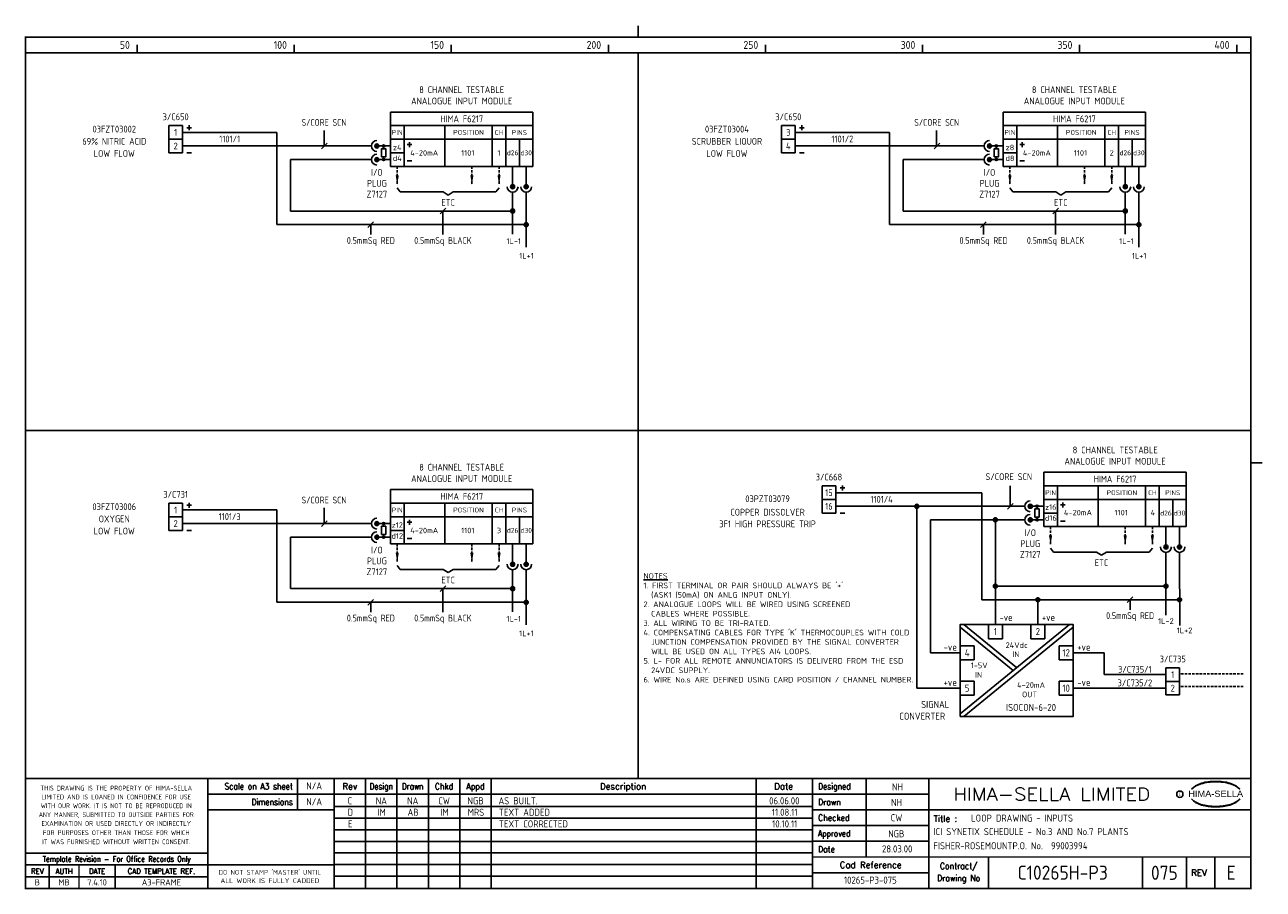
# Model space of a CAD drawing. Extents: x 14 to 408, y 0 to 275.
import ezdxf
from ezdxf.enums import TextEntityAlignment as Align

# ---------------------------------------------------------------- set-up
doc = ezdxf.new("R2010")
doc.units = 0
doc.header["$LTSCALE"] = 0.25
doc.header["$MEASUREMENT"] = 0
doc.linetypes.add('HIDDEN2', pattern=[4.7625, 3.175, -1.5875])
doc.layers.get('0').update_dxf_attribs({"color": 41, "linetype": 'CONTINUOUS'})
for name, color, linetype in [('00-DRG_FRAME', 12, 'CONTINUOUS'), ('01-DRAW', 7, 'CONTINUOUS'), ('051-TEXT', 2, 'CONTINUOUS'), ('DIM', 3, 'CONTINUOUS')]:
    doc.layers.add(name, color=color, linetype=linetype)
doc.styles.add('ARIAL', font='arial.ttf', dxfattribs={"height": 2.5})
doc.styles.add('ISO', font='iso.shx')
doc.styles.add('ROMAND', font='ROMAND')

# ---------------------------------------------------------------- blocks, each defined once
blk = doc.blocks.new('A3-REVA')
at = {"layer": '051-TEXT', "style": 'ISO'}
for tag, p in [('DESIGNED', (292.01, 31.7)), ('A', (117.73, 27.28)), ('DES', (127.73, 27.28)), ('DRN', (137.73, 27.28)), ('CHKD', (147.73, 27.28)), ('APPD', (157.73, 27.28)), ('DATE', (256, 27.28)), ('DRAWN', (291.72, 26.77)), ('CHECKED', (291.72, 21.89)), ('APPD', (291.65, 16.79)), ('DATE', (291.92, 11.96))]:
    blk.add_attdef(tag, text='', height=2.25, dxfattribs=at).set_placement(p, align=Align.CENTER)
blk.add_attdef('DESCRIPTION', (165.03, 27.28), '', height=2.25, dxfattribs=at)
blk = doc.blocks.new('A3-REVB')
at = {"layer": '051-TEXT', "style": 'ISO'}
for tag, p in [('A', (124.85, -20.36)), ('DES', (134.85, -20.36)), ('DRN', (144.85, -20.36)), ('CHKD', (154.85, -20.36)), ('APPD', (164.85, -20.36)), ('DATE', (263.12, -20.36))]:
    blk.add_attdef(tag, text='', height=2.25, dxfattribs=at).set_placement(p, align=Align.CENTER)
blk.add_attdef('DESCRIPTION', (172.15, -20.36), '', height=2.25, dxfattribs=at)
blk = doc.blocks.new('A3-TITLE')
at = {"layer": '051-TEXT', "style": 'ISO'}
blk.add_attdef('TITLE_1', (315.46, 21.78), '', height=2.25, dxfattribs=at)
for tag, p in [('DRGNO', (376.96, 3.24)), ('REV.', (398.2, 3.24))]:
    blk.add_attdef(tag, text='', height=4.5, dxfattribs=at).set_placement(p, align=Align.CENTER)
blk = doc.blocks.new('DOT')
for radius in [0.75, 0.65, 0.55, 0.45, 0.35, 0.25, 0.15, 0.05]:
    blk.add_circle((0, 0), radius)
blk = doc.blocks.new('A3-CONTRACT')
at = {"layer": '051-TEXT', "color": 41, "style": 'ISO'}
for tag, height, p in [('SCALE', 2.25, (106.71, 31.82)), ('DIMS', 2.25, (106.71, 26.8)), ('CAD-REF', 2.25, (283.73, 1.84)), ('CONTRACT', 4.5, (344.94, 3.1))]:
    blk.add_attdef(tag, text='', height=height, dxfattribs=at).set_placement(p, align=Align.CENTER)
for tag, p in [('TITLE_2', (303.86, 17.28)), ('TITLE_3', (303.79, 12.78))]:
    blk.add_attdef(tag, p, '', height=2.25, dxfattribs=at)

msp = doc.modelspace()

# ---------------------------------------------------------------- linework, layer by layer
at = {"layer": '00-DRG_FRAME'}
for p, q in [((50, 266.5), (50, 269)), ((100, 266.5), (100, 269)), ((150, 266.5), (150, 269)), ((200, 266.5), (200, 269)), ((250, 266.5), (250, 269)), ((300, 266.5), (300, 269)), ((350, 266.5), (350, 269)), ((400, 266.5), (400, 269)), ((101.01, 35.5), (101.01, 25.5)), ((122.7, 35.5), (122.7, 0.5)), ((132.7, 0.5), (132.7, 35.5)), ((142.7, 0.5), (142.7, 35.5)), ((152.7, 35.5), (152.7, 0.5)), ((162.7, 35.5), (162.7, 0.5)), ((247, 35.5), (247, 0.5)), ((282, 35.5), (282, 10.5)), ((265, 30.5), (302, 30.5)), ((265, 26.59), (112.7, 26.59)), ((302, 25.5), (265, 25.5)), ((265, 22.89), (112.7, 22.89)), ((265, 20.5), (302, 20.5)), ((265, 19.19), (112.7, 19.19)), ((265, 15.49), (112.7, 15.49)), ((302, 15.5), (265, 15.5)), ((265, 11.79), (112.7, 11.79)), ((265, 8.09), (112.7, 8.09)), ((321, 10.5), (321, 0.5)), ((370, 10.5), (370, 0.5)), ((384, 0.5), (384, 10.5)), ((393, 10.5), (393, 0.5)), ((72.5, 4.25), (14.5, 4.25)), ((265, 4.39), (112.7, 4.39)), ((302, 5.5), (265, 5.5))]:
    msp.add_line(p, q, dxfattribs=at)
at = {"layer": '00-DRG_FRAME', "const_width": 0.5}
for points in [[(209.5, 271.5), (209.5, 275.18)], [(209.5, 271.5), (209.5, 275.18)], [(14.5, 266.5), (404.5, 266.5)], [(209.5, 35.5), (209.5, 266.5)], [(14.5, 146.31), (404.5, 146.31)], [(404.5, 136), (408.18, 136)], [(404.5, 35.5), (14.5, 35.5)], [(72.5, 0.5), (72.5, 35.5)], [(112.7, 0.5), (112.7, 35.5)], [(265, 35.5), (265, 0.5)], [(302, 0.5), (302, 35.5)], [(265, 30.5), (72.5, 30.5)], [(112.7, 25.5), (72.5, 25.5)], [(404.5, 25.5), (302, 25.5)], [(14.5, 11.75), (72.5, 11.75)], [(14.5, 8), (72.5, 8)], [(22, 0.5), (22, 8)], [(31.5, 0.5), (31.5, 8)], [(43, 0.5), (43, 8)], [(112.7, 8), (72.5, 8)], [(265, 10.5), (404.5, 10.5)]]:
    msp.add_lwpolyline(points, dxfattribs=at)
msp.add_lwpolyline([(14.5, 0.5), (404.5, 0.5), (404.5, 271.5), (14.5, 271.5)], close=True, dxfattribs=at)
at = {"layer": '00-DRG_FRAME', "color": 3}
msp.add_circle((381.88, 30.5), 1, dxfattribs=at)
for centre, radius, start, end in [((390.6, 26.83), 7.24, 106.0532, 133.5024), ((390.88, 27.01), 7.3, 130.419, 136.057), ((390.11, 28.1), 5.98, 122.244, 131.6154), ((389.75, 28.78), 5.21, 111.8206, 122.8668), ((391.78, 24.7), 9.76, 107.5931, 113.9452), ((393.1, 18.5), 15.94, 89.2698, 106.3911), ((392.1, 23.52), 10.99, 96.0146, 107.3203), ((393.29, 16.31), 18.28, 92.8917, 97.3734), ((393.24, 18.86), 15.73, 89.7805, 93.1738), ((393.36, 18.86), 15.73, 86.8262, 90.2195), ((393.51, 18.5), 15.94, 73.6089, 90.7302), ((393.31, 16.31), 18.28, 82.6266, 87.1083), ((394.51, 23.52), 10.99, 72.6797, 83.9854), ((394.83, 24.7), 9.76, 66.0548, 72.4069), ((396, 26.83), 7.24, 46.4976, 73.9468), ((396.85, 28.78), 5.21, 57.1332, 68.1794), ((396.49, 28.1), 5.98, 48.3846, 57.756), ((395.73, 27.01), 7.3, 43.943, 49.581), ((390.88, 34.04), 7.3, 223.943, 229.581), ((390.6, 34.23), 7.24, 226.4976, 253.9468), ((390.11, 32.96), 5.98, 228.3846, 237.756), ((389.75, 32.28), 5.21, 237.1332, 248.1794), ((396, 34.23), 7.24, 286.0532, 313.5024), ((396.85, 32.28), 5.21, 291.8206, 302.8668), ((396.49, 32.96), 5.98, 302.244, 311.6154), ((395.73, 34.04), 7.3, 310.419, 316.057), ((391.78, 36.36), 9.76, 246.0548, 252.4069), ((393.1, 42.56), 15.94, 253.6089, 270.7302), ((392.1, 37.54), 10.99, 252.6797, 263.9854), ((393.29, 44.75), 18.28, 262.6266, 267.1083), ((393.24, 42.19), 15.73, 266.8262, 270.2195), ((393.51, 42.56), 15.94, 269.2698, 286.3911), ((393.36, 42.19), 15.73, 269.7805, 273.1738), ((393.31, 44.75), 18.28, 272.8917, 277.3734), ((394.51, 37.54), 10.99, 276.0146, 287.3203), ((394.83, 36.36), 9.76, 287.5931, 293.9452)]:
    msp.add_arc(centre, radius, start, end, dxfattribs=at)
at = {"layer": '01-DRAW'}
for p, q in [((176, 247.64), (130.64, 247.64)), ((130.64, 247.64), (130.64, 230.36)), ((176, 247.64), (176, 230.36)), ((371, 247.64), (325.64, 247.64)), ((325.64, 247.64), (325.64, 230.36)), ((371, 247.64), (371, 230.36)), ((60.11, 243.32), (60.11, 234.68)), ((64.43, 243.32), (60.11, 243.32)), ((64.43, 243.32), (64.43, 234.68)), ((64.43, 241.16), (94.51, 241.16)), ((67.37, 242.67), (65.81, 242.67)), ((66.59, 243.45), (66.59, 241.89)), ((94.51, 241.16), (94.51, 211.81)), ((130.64, 243.32), (176, 243.32)), ((134.96, 243.32), (134.96, 230.36)), ((147.92, 243.32), (147.92, 230.36)), ((163.04, 230.36), (163.04, 243.32)), ((167.36, 230.36), (167.36, 243.32)), ((255.11, 243.32), (255.11, 234.68)), ((259.43, 243.32), (255.11, 243.32)), ((259.43, 243.32), (259.43, 234.68)), ((259.43, 241.16), (289.51, 241.16)), ((262.37, 242.67), (260.81, 242.67)), ((261.59, 243.45), (261.59, 241.89)), ((289.51, 241.16), (289.51, 211.81)), ((325.64, 243.32), (371, 243.32)), ((329.96, 243.32), (329.96, 230.36)), ((342.92, 243.32), (342.92, 230.36)), ((358.04, 230.36), (358.04, 243.32)), ((362.36, 230.36), (362.36, 243.32)), ((64.43, 239), (60.11, 239)), ((64.43, 236.84), (124.59, 236.84)), ((126.32, 236.84), (130.64, 236.84)), ((128.48, 236.84), (128.48, 235.98)), ((130.64, 239), (176, 239)), ((135.91, 237.27), (137.47, 237.27)), ((136.69, 238.05), (136.69, 236.49)), ((171.68, 230.36), (171.68, 239)), ((259.43, 239), (255.11, 239)), ((259.43, 236.84), (319.59, 236.84)), ((321.32, 236.84), (325.64, 236.84)), ((323.48, 236.84), (323.48, 235.98)), ((325.64, 239), (371, 239)), ((330.91, 237.27), (332.47, 237.27)), ((331.69, 238.05), (331.69, 236.49)), ((366.68, 230.36), (366.68, 239)), ((64.43, 234.68), (60.11, 234.68)), ((67.37, 234.68), (65.81, 234.68)), ((128.48, 233.38), (128.48, 232.52)), ((130.64, 234.68), (134.96, 234.68)), ((259.43, 234.68), (255.11, 234.68)), ((262.37, 234.68), (260.81, 234.68)), ((323.48, 233.38), (323.48, 232.52)), ((325.64, 234.68), (329.96, 234.68)), ((98.83, 232.52), (124.59, 232.52)), ((98.83, 232.52), (98.83, 216.13)), ((126.32, 232.52), (130.64, 232.52)), ((130.64, 230.36), (176, 230.36)), ((135.91, 232.09), (137.47, 232.09)), ((169.52, 230.36), (169.52, 223.88)), ((173.84, 230.36), (173.84, 223.88)), ((293.83, 232.52), (319.59, 232.52)), ((293.83, 232.52), (293.83, 216.13)), ((321.32, 232.52), (325.64, 232.52)), ((325.64, 230.36), (371, 230.36)), ((330.91, 232.09), (332.47, 232.09)), ((364.52, 230.36), (364.52, 223.88)), ((368.84, 230.36), (368.84, 223.88)), ((132.8, 223.5), (133.77, 222.21)), ((133.77, 222.21), (147.38, 222.21)), ((147.38, 222.21), (149, 221.23)), ((150.62, 222.21), (149, 221.23)), ((164.23, 222.21), (150.62, 222.21)), ((165.2, 223.5), (164.23, 222.21)), ((169.52, 222.15), (169.52, 208.75)), ((173.84, 222.15), (173.84, 204.59)), ((327.8, 223.5), (328.77, 222.21)), ((328.77, 222.21), (342.38, 222.21)), ((342.38, 222.21), (344, 221.23)), ((345.62, 222.21), (344, 221.23)), ((359.23, 222.21), (345.62, 222.21)), ((360.2, 223.5), (359.23, 222.21)), ((364.52, 222.15), (364.52, 208.75)), ((368.84, 222.15), (368.84, 204.59)), ((169.52, 216.13), (98.83, 216.13)), ((364.52, 216.13), (293.83, 216.13)), ((173.84, 211.81), (94.51, 211.81)), ((368.84, 211.81), (289.51, 211.81)), ((383.95, 132.96), (338.59, 132.96)), ((338.59, 132.96), (338.59, 115.68)), ((383.95, 132.96), (383.95, 115.68)), ((176, 127.45), (130.64, 127.45)), ((130.64, 127.45), (130.64, 110.17)), ((176, 127.45), (176, 110.17)), ((268.05, 128.64), (268.05, 120)), ((272.37, 128.64), (268.05, 128.64)), ((272.37, 128.64), (272.37, 120)), ((272.37, 126.48), (318.87, 126.48)), ((275.31, 127.99), (273.76, 127.99)), ((274.53, 128.77), (274.53, 127.21)), ((318.87, 126.48), (318.87, 92.39)), ((338.59, 128.64), (383.95, 128.64)), ((342.91, 128.64), (342.91, 115.68)), ((355.87, 128.64), (355.87, 115.68)), ((370.99, 115.68), (370.99, 128.64)), ((375.31, 115.68), (375.31, 128.64)), ((64.43, 123.13), (60.11, 123.13)), ((60.11, 123.13), (60.11, 114.49)), ((64.43, 123.13), (64.43, 114.49)), ((67.37, 122.48), (65.81, 122.48)), ((66.59, 123.26), (66.59, 121.7)), ((130.64, 123.13), (176, 123.13)), ((134.96, 123.13), (134.96, 110.17)), ((147.92, 123.13), (147.92, 110.17)), ((163.04, 110.17), (163.04, 123.13)), ((167.36, 110.17), (167.36, 123.13)), ((272.37, 124.32), (268.05, 124.32)), ((338.59, 124.32), (383.95, 124.32)), ((343.86, 122.59), (345.41, 122.59)), ((344.63, 123.37), (344.63, 121.81)), ((379.63, 115.68), (379.63, 124.32)), ((64.43, 118.81), (60.11, 118.81)), ((64.43, 120.97), (94.51, 120.97)), ((94.51, 120.97), (94.51, 91.61)), ((130.64, 118.81), (176, 118.81)), ((171.68, 110.17), (171.68, 118.81)), ((272.37, 120), (268.05, 120)), ((272.37, 122.16), (332.54, 122.16)), ((275.31, 120), (273.76, 120)), ((298.17, 64.26), (298.17, 122.16)), ((334.27, 122.16), (338.59, 122.16)), ((336.43, 122.16), (336.43, 121.29)), ((336.43, 118.7), (336.43, 117.84)), ((338.59, 120), (342.91, 120)), ((64.43, 114.49), (60.11, 114.49)), ((64.43, 116.65), (124.59, 116.65)), ((67.37, 114.49), (65.81, 114.49)), ((126.32, 116.65), (130.64, 116.65)), ((128.48, 116.65), (128.48, 115.78)), ((130.64, 114.49), (134.96, 114.49)), ((135.91, 117.08), (137.47, 117.08)), ((136.69, 117.86), (136.69, 116.3)), ((302.49, 117.84), (332.54, 117.84)), ((302.49, 75.51), (302.49, 117.84)), ((323.19, 117.84), (323.19, 84.51)), ((334.27, 117.84), (338.59, 117.84)), ((338.59, 115.68), (383.95, 115.68)), ((343.86, 117.41), (345.41, 117.41)), ((377.47, 115.68), (377.47, 109.2)), ((381.79, 115.68), (381.79, 109.2)), ((98.83, 112.33), (98.83, 95.93)), ((98.83, 112.33), (124.59, 112.33)), ((126.32, 112.33), (130.64, 112.33)), ((128.48, 113.19), (128.48, 112.33)), ((135.91, 111.9), (137.47, 111.9)), ((130.64, 110.17), (176, 110.17)), ((169.52, 110.17), (169.52, 103.69)), ((173.84, 110.17), (173.84, 103.69)), ((340.75, 108.82), (341.72, 107.52)), ((341.72, 107.52), (355.33, 107.52)), ((355.33, 107.52), (356.95, 106.55)), ((358.57, 107.52), (356.95, 106.55)), ((372.17, 107.52), (358.57, 107.52)), ((373.15, 108.82), (372.17, 107.52)), ((377.47, 107.47), (377.47, 87.54)), ((381.79, 107.47), (381.91, 84.15)), ((132.8, 103.31), (133.77, 102.01)), ((165.2, 103.31), (164.23, 102.01)), ((133.77, 102.01), (147.38, 102.01)), ((147.38, 102.01), (149, 101.04)), ((150.62, 102.01), (149, 101.04)), ((164.23, 102.01), (150.62, 102.01)), ((169.52, 101.96), (169.52, 88.56)), ((173.84, 101.96), (173.84, 84.4)), ((169.52, 95.93), (98.83, 95.93)), ((377.47, 96.71), (323.15, 96.71)), ((173.84, 91.61), (94.51, 91.61)), ((318.87, 92.39), (381.79, 92.39)), ((336.69, 92.39), (336.69, 84.51)), ((311.94, 56.07), (346.72, 84.51)), ((328.83, 69.89), (311.94, 83.7)), ((329.94, 70.79), (313.15, 84.51)), ((313.15, 55.26), (347.94, 83.7)), ((320.94, 84.51), (320.94, 80.01)), ((325.44, 84.51), (325.44, 80.01)), ((334.44, 84.51), (334.44, 80.01)), ((338.94, 84.51), (338.94, 80.01)), ((302.49, 75.51), (311.94, 75.51)), ((311.94, 77.76), (316.44, 77.76)), ((347.94, 77.76), (343.44, 77.76)), ((357.75, 75.51), (347.94, 75.51)), ((357.75, 75.51), (357.75, 68.58)), ((311.94, 73.26), (316.44, 73.26)), ((347.94, 73.26), (343.44, 73.26)), ((377.47, 68.58), (357.75, 68.58)), ((377.47, 70.74), (381.79, 70.74)), ((377.47, 70.74), (381.79, 70.74)), ((377.47, 70.74), (377.47, 62.1)), ((381.79, 70.74), (381.79, 62.1)), ((298.17, 64.26), (311.94, 64.26)), ((311.94, 66.51), (316.44, 66.51)), ((347.94, 66.51), (343.44, 66.51)), ((357.75, 64.26), (347.94, 64.26)), ((357.75, 64.26), (377.47, 64.26)), ((377.47, 66.42), (381.79, 66.42)), ((311.94, 62.01), (316.44, 62.01)), ((347.94, 62.01), (343.44, 62.01)), ((377.47, 62.1), (381.79, 62.1))]:
    msp.add_line(p, q, dxfattribs=at)
at = {"layer": '01-DRAW', "linetype": 'HIDDEN2'}
for p, q in [((132.8, 230.36), (132.8, 224.53)), ((156.56, 230.36), (156.56, 224.53)), ((165.2, 230.36), (165.2, 224.53)), ((327.8, 230.36), (327.8, 224.53)), ((351.56, 230.36), (351.56, 224.53)), ((360.2, 230.36), (360.2, 224.53)), ((340.75, 115.68), (340.75, 109.85)), ((364.51, 115.68), (364.51, 109.85)), ((373.15, 115.68), (373.15, 109.85)), ((132.8, 110.17), (132.8, 104.34)), ((156.56, 110.17), (156.56, 104.34)), ((165.2, 110.17), (165.2, 104.34)), ((382.24, 68.85), (402.16, 68.85)), ((382.24, 64.8), (402.16, 64.8))]:
    msp.add_line(p, q, dxfattribs=at)
at = {"layer": '01-DRAW'}
for points in [[(127.83, 233.38), (129.13, 233.38), (129.13, 235.98), (127.83, 235.98)], [(322.83, 233.38), (324.13, 233.38), (324.13, 235.98), (322.83, 235.98)], [(335.78, 118.7), (337.07, 118.7), (337.07, 121.29), (335.78, 121.29)], [(127.83, 113.19), (129.13, 113.19), (129.13, 115.78), (127.83, 115.78)], [(311.94, 55.26), (347.94, 55.26), (347.94, 84.51), (311.94, 84.51)]]:
    msp.add_lwpolyline(points, close=True, dxfattribs=at)
for points in [[(325.44, 80.01), (320.94, 80.01)], [(338.94, 80.01), (334.44, 80.01)], [(316.44, 77.76), (316.44, 73.26)], [(343.44, 77.76), (343.44, 73.26)], [(316.44, 66.51), (316.44, 62.01)], [(343.44, 66.51), (343.44, 62.01)]]:
    msp.add_lwpolyline(points, dxfattribs=at)
for centre, radius in [((126.32, 236.84), 0.648), ((126.32, 236.84), 0.562), ((126.32, 236.84), 0.475), ((126.32, 236.84), 0.389), ((126.32, 236.84), 0.302), ((126.32, 236.84), 0.216), ((126.32, 236.84), 0.13), ((126.32, 236.84), 0.0432), ((321.32, 236.84), 0.648), ((321.32, 236.84), 0.562), ((321.32, 236.84), 0.475), ((321.32, 236.84), 0.389), ((321.32, 236.84), 0.302), ((321.32, 236.84), 0.216), ((321.32, 236.84), 0.13), ((321.32, 236.84), 0.0432), ((126.32, 232.52), 0.648), ((126.32, 232.52), 0.562), ((126.32, 232.52), 0.475), ((126.32, 232.52), 0.389), ((126.32, 232.52), 0.302), ((126.32, 232.52), 0.216), ((126.32, 232.52), 0.13), ((321.32, 232.52), 0.648), ((321.32, 232.52), 0.562), ((321.32, 232.52), 0.475), ((321.32, 232.52), 0.389), ((321.32, 232.52), 0.302), ((321.32, 232.52), 0.216), ((321.32, 232.52), 0.13), ((126.32, 232.52), 0.0432), ((321.32, 232.52), 0.0432), ((169.52, 223.88), 0.648), ((169.52, 223.88), 0.562), ((169.52, 223.88), 0.475), ((169.52, 223.88), 0.389), ((169.52, 223.88), 0.302), ((169.52, 223.88), 0.216), ((169.52, 223.88), 0.13), ((169.52, 223.88), 0.0432), ((173.84, 223.88), 0.648), ((173.84, 223.88), 0.562), ((173.84, 223.88), 0.475), ((173.84, 223.88), 0.389), ((173.84, 223.88), 0.302), ((173.84, 223.88), 0.216), ((173.84, 223.88), 0.13), ((173.84, 223.88), 0.0432), ((364.52, 223.88), 0.648), ((364.52, 223.88), 0.562), ((364.52, 223.88), 0.475), ((364.52, 223.88), 0.389), ((364.52, 223.88), 0.302), ((364.52, 223.88), 0.216), ((364.52, 223.88), 0.13), ((364.52, 223.88), 0.0432), ((368.84, 223.88), 0.648), ((368.84, 223.88), 0.562), ((368.84, 223.88), 0.475), ((368.84, 223.88), 0.389), ((368.84, 223.88), 0.302), ((368.84, 223.88), 0.216), ((368.84, 223.88), 0.13), ((368.84, 223.88), 0.0432), ((334.27, 122.16), 0.648), ((334.27, 122.16), 0.562), ((334.27, 122.16), 0.475), ((334.27, 122.16), 0.389), ((334.27, 122.16), 0.302), ((334.27, 122.16), 0.216), ((334.27, 122.16), 0.13), ((334.27, 122.16), 0.0432), ((334.27, 117.84), 0.648), ((334.27, 117.84), 0.562), ((334.27, 117.84), 0.475), ((126.32, 116.65), 0.648), ((126.32, 116.65), 0.562), ((126.32, 116.65), 0.475), ((126.32, 116.65), 0.389), ((126.32, 116.65), 0.302), ((126.32, 116.65), 0.216), ((126.32, 116.65), 0.13), ((126.32, 116.65), 0.0432), ((334.27, 117.84), 0.389), ((334.27, 117.84), 0.302), ((334.27, 117.84), 0.216), ((334.27, 117.84), 0.13), ((334.27, 117.84), 0.0432), ((126.32, 112.33), 0.648), ((126.32, 112.33), 0.562), ((126.32, 112.33), 0.475), ((126.32, 112.33), 0.389), ((126.32, 112.33), 0.302), ((126.32, 112.33), 0.216), ((126.32, 112.33), 0.13), ((126.32, 112.33), 0.0432), ((377.47, 109.2), 0.648), ((377.47, 109.2), 0.562), ((377.47, 109.2), 0.475), ((377.47, 109.2), 0.389), ((377.47, 109.2), 0.302), ((377.47, 109.2), 0.216), ((377.47, 109.2), 0.13), ((377.47, 109.2), 0.0432), ((381.79, 109.2), 0.648), ((381.79, 109.2), 0.562), ((381.79, 109.2), 0.475), ((381.79, 109.2), 0.389), ((381.79, 109.2), 0.302), ((381.79, 109.2), 0.216), ((381.79, 109.2), 0.13), ((381.79, 109.2), 0.0432), ((169.52, 103.69), 0.648), ((169.52, 103.69), 0.562), ((169.52, 103.69), 0.475), ((169.52, 103.69), 0.389), ((169.52, 103.69), 0.302), ((169.52, 103.69), 0.216), ((169.52, 103.69), 0.13), ((169.52, 103.69), 0.0432), ((173.84, 103.69), 0.648), ((173.84, 103.69), 0.562), ((173.84, 103.69), 0.475), ((173.84, 103.69), 0.389), ((173.84, 103.69), 0.302), ((173.84, 103.69), 0.216), ((173.84, 103.69), 0.13), ((173.84, 103.69), 0.0432)]:
    msp.add_circle(centre, radius, dxfattribs=at)
for centre, start, end in [((126.32, 236.84), 90, 270), ((321.32, 236.84), 90, 270), ((126.32, 232.52), 90, 270), ((321.32, 232.52), 90, 270), ((169.52, 223.88), 180, 0), ((173.84, 223.88), 180, 0), ((364.52, 223.88), 180, 0), ((368.84, 223.88), 180, 0), ((334.27, 122.16), 90, 270), ((126.32, 116.65), 90, 270), ((334.27, 117.84), 90, 270), ((126.32, 112.33), 90, 270), ((377.47, 109.2), 180, 0), ((381.79, 109.2), 180, 0), ((169.52, 103.69), 180, 0), ((173.84, 103.69), 180, 0)]:
    msp.add_arc(centre, 1.73, start, end, dxfattribs=at)
for points in [[(133.31, 227.55), (132.3, 227.55), (132.8, 224.53)], [(157.07, 227.55), (156.06, 227.55), (156.56, 224.53)], [(165.71, 227.55), (164.7, 227.55), (165.2, 224.53)], [(328.31, 227.55), (327.3, 227.55), (327.8, 224.53)], [(352.07, 227.55), (351.06, 227.55), (351.56, 224.53)], [(360.71, 227.55), (359.7, 227.55), (360.2, 224.53)], [(341.25, 112.87), (340.24, 112.87), (340.75, 109.85)], [(365.01, 112.87), (364, 112.87), (364.51, 109.85)], [(373.65, 112.87), (372.64, 112.87), (373.15, 109.85)], [(133.31, 107.36), (132.3, 107.36), (132.8, 104.34)], [(157.07, 107.36), (156.06, 107.36), (156.56, 104.34)], [(165.71, 107.36), (164.7, 107.36), (165.2, 104.34)]]:
    msp.add_solid(points, dxfattribs=at)
at = {"layer": 'DIM'}
for p, q in [((109.49, 236.84), (109.49, 241.81)), ((304.49, 236.84), (304.49, 241.81)), ((108.65, 235.94), (110.45, 237.74)), ((303.65, 235.94), (305.45, 237.74)), ((146.44, 215.23), (148.24, 217.03)), ((341.44, 215.23), (343.24, 217.03)), ((147.34, 208.62), (147.34, 216.13)), ((342.34, 208.62), (342.34, 216.13)), ((123.49, 210.91), (125.29, 212.71)), ((124.39, 208.62), (124.39, 211.81)), ((318.49, 210.91), (320.29, 212.71)), ((319.39, 208.62), (319.39, 211.81)), ((327.91, 122.16), (327.91, 128.7)), ((327.01, 121.26), (328.81, 123.06)), ((109.49, 116.65), (109.49, 121.62)), ((108.65, 115.75), (110.45, 117.55)), ((146.44, 95.03), (148.24, 96.83)), ((147.34, 88.43), (147.34, 95.93)), ((123.49, 90.71), (125.29, 92.51)), ((124.39, 88.43), (124.39, 91.61)), ((365.16, 91.49), (366.96, 93.29)), ((366.06, 89.2), (366.06, 92.39))]:
    msp.add_line(p, q, dxfattribs=at)

# ---------------------------------------------------------------- block references
at = {"layer": '00-DRG_FRAME'}
for name, p, values in [('A3-CONTRACT', (-0.35, 0.19), {'TITLE_2': 'ICI SYNETIX SCHEDULE - No.3 AND No.7 PLANTS', 'TITLE_3': 'FISHER-ROSEMOUNTP.O. No.  99003994', 'CAD-REF': '10265-P3-075', 'CONTRACT': 'C10265H-P3', 'SCALE': 'N/A', 'DIMS': 'N/A'}), ('A3-REVB', (-7, 43.98), {'A': 'D', 'DES': 'IM', 'DRN': 'AB', 'CHKD': 'IM', 'APPD': 'MRS', 'DESCRIPTION': 'TEXT ADDED', 'DATE': '11.08.11'}), ('A3-TITLE', (0, 0), {'TITLE_1': 'LOOP DRAWING - INPUTS', 'DRGNO': '075', 'REV.': 'E'}), ('A3-REVB', (-7, 40.28), {'A': 'E', 'DESCRIPTION': 'TEXT CORRECTED', 'DATE': '10.10.11'})]:
    msp.add_blockref(name, p, dxfattribs=at).add_auto_attribs(values)
ref = msp.add_blockref('A3-REVA', (0, 0), dxfattribs=at)
ref.add_attrib('A', 'C', dxfattribs={"layer": '051-TEXT', "height": 2.25, "style": 'ISO'}).set_placement((117.73, 27.28), align=Align.CENTER)
ref.add_attrib('DES', 'NA', dxfattribs={"layer": '051-TEXT', "height": 2.25, "style": 'ISO'}).set_placement((127.73, 27.28), align=Align.CENTER)
ref.add_attrib('DRN', 'NA', dxfattribs={"layer": '051-TEXT', "height": 2.25, "style": 'ISO'}).set_placement((137.73, 27.28), align=Align.CENTER)
ref.add_attrib('CHKD', 'CW', dxfattribs={"layer": '051-TEXT', "height": 2.25, "style": 'ISO'}).set_placement((147.73, 27.28), align=Align.CENTER)
ref.add_attrib('APPD', 'NGB', dxfattribs={"layer": '051-TEXT', "height": 2.25, "style": 'ISO'}).set_placement((157.73, 27.28), align=Align.CENTER)
ref.add_attrib('DESCRIPTION', 'AS BUILT.', (165.03, 27.28), dxfattribs={"layer": '051-TEXT', "height": 2.25, "style": 'ISO'})
ref.add_attrib('DATE', '06.06.00', dxfattribs={"layer": '051-TEXT', "height": 2.25, "style": 'ISO'}).set_placement((256, 27.28), align=Align.CENTER)
ref.add_attrib('DESIGNED', 'NH', dxfattribs={"layer": '051-TEXT', "height": 2.25, "style": 'ISO'}).set_placement((292.01, 31.7), align=Align.CENTER)
ref.add_attrib('DRAWN', 'NH', dxfattribs={"layer": '051-TEXT', "height": 2.25, "style": 'ISO'}).set_placement((291.72, 26.77), align=Align.CENTER)
ref.add_attrib('CHECKED', 'CW', dxfattribs={"layer": '051-TEXT', "height": 2.25, "style": 'ISO'}).set_placement((291.72, 21.89), align=Align.CENTER)
ref.add_attrib('APPD', 'NGB', dxfattribs={"layer": '051-TEXT', "height": 2.25, "style": 'ISO'}).set_placement((291.65, 16.79), align=Align.CENTER)
ref.add_attrib('DATE', '28.03.00', dxfattribs={"layer": '051-TEXT', "height": 2.25, "style": 'ISO'}).set_placement((291.92, 11.96), align=Align.CENTER)
at = {"layer": '01-DRAW'}
for p, xscale, yscale, zscale in [((128.48, 236.84), 0.4320000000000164, 0.4320000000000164, 0.4320000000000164), ((323.48, 236.84), 0.4320000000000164, 0.4320000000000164, 0.4320000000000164), ((128.48, 232.52), 0.4320000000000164, 0.4320000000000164, 0.4320000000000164), ((323.48, 232.52), 0.4320000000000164, 0.4320000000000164, 0.4320000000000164), ((169.52, 216.13), 0.8639999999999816, 0.8639999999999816, 0.8639999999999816), ((364.52, 216.13), 0.8639999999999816, 0.8639999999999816, 0.8639999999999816), ((173.84, 211.81), 0.8639999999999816, 0.8639999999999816, 0.8639999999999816), ((368.84, 211.81), 0.8639999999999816, 0.8639999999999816, 0.8639999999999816), ((298.17, 122.16), 0.8640000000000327, 0.8640000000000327, 0.8640000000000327), ((336.43, 122.16), 0.4320000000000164, 0.4320000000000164, 0.4320000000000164), ((323.19, 117.84), 0.8640000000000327, 0.8640000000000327, 0.8640000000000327), ((128.48, 116.65), 0.4320000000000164, 0.4320000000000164, 0.4320000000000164), ((336.43, 117.84), 0.4320000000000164, 0.4320000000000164, 0.4320000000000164), ((128.48, 112.33), 0.4320000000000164, 0.4320000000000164, 0.4320000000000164), ((169.52, 95.93), 0.8639999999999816, 0.8639999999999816, 0.8639999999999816), ((323.19, 96.71), 0.8640000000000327, 0.8640000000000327, 0.8640000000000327), ((377.47, 96.71), 0.8640000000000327, 0.8640000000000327, 0.8640000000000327), ((173.84, 91.61), 0.8639999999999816, 0.8639999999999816, 0.8639999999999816), ((336.69, 92.39), 0.8640000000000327, 0.8640000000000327, 0.8640000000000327), ((381.79, 92.39), 0.8640000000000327, 0.8640000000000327, 0.8640000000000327)]:
    msp.add_blockref('DOT', p, dxfattribs=dict(at, xscale=xscale, yscale=yscale, zscale=zscale))

# ---------------------------------------------------------------- texts
at = {"layer": '00-DRG_FRAME', "style": 'ISO'}
for s, p in [('50', (47.69, 267.75)), ('100', (97.69, 267.75)), ('150', (147.69, 267.75)), ('200', (197.69, 267.75)), ('250', (247.69, 267.75)), ('300', (297.69, 267.75)), ('350', (347.69, 267.75)), ('400', (397.69, 267.75))]:
    msp.add_text(s, height=2.5, dxfattribs=at).set_placement(p, align=Align.RIGHT)
at = {"layer": '00-DRG_FRAME', "color": 3, "style": 'ISO'}
for s, width, p in [('THIS DRAWING IS THE PROPERTY OF HIMA-SELLA', 0.9, (43.36, 32.44)), ("DO NOT STAMP 'MASTER' UNTIL", 0.95, (92.25, 5.79))]:
    msp.add_text(s, height=1.53, dxfattribs=dict(at, width=width)).set_placement(p, align=Align.MIDDLE)
at = {"layer": '00-DRG_FRAME', "color": 4, "style": 'ROMAND', "width": 0.87}
for s, p in [('Scale on A3 sheet', (99.54, 32)), ('Dimensions', (99.54, 27.01))]:
    msp.add_text(s, height=2, dxfattribs=at).set_placement(p, align=Align.RIGHT)
at = {"layer": '00-DRG_FRAME', "color": 4, "style": 'ROMAND'}
for s, p in [('Rev', (117.7, 32)), ('Description', (204.69, 32)), ('Date', (255.79, 32))]:
    msp.add_text(s, height=2, dxfattribs=at).set_placement(p, align=Align.CENTER)
for s, width, p in [('Design', 0.85, (127.7, 32)), ('Drawn', 0.85, (137.7, 32)), ('Chkd', 0.9, (147.7, 32)), ('Appd', 0.9, (157.7, 32))]:
    msp.add_text(s, height=2, dxfattribs=dict(at, width=width)).set_placement(p, align=Align.CENTER)
for s, width, p in [('Designed', 0.87, (266.75, 32)), ('Drawn', 0.9, (266.75, 27)), ('Checked', 0.9, (266.75, 22)), ('Approved', 0.85, (266.75, 17)), ('Date', 0.9, (266.75, 12))]:
    msp.add_text(s, height=2, dxfattribs=dict(at, width=width)).set_placement(p)
at = {"layer": '00-DRG_FRAME', "style": 'ROMAND', "width": 1.15}
msp.add_text('HIMA-SELLA LIMITED', height=4, dxfattribs=at).set_placement((341.1, 30.5), align=Align.MIDDLE)
at = {"layer": '00-DRG_FRAME', "style": 'ARIAL', "width": 1.05}
msp.add_text('HIMA-SELLA', height=2, dxfattribs=at).set_placement((393.3, 29.63), align=Align.CENTER)
at = {"layer": '00-DRG_FRAME', "color": 3, "style": 'ISO'}
for s, width, p in [('LIMITED AND IS LOANED IN CONFIDENCE FOR USE', 0.9, (43.36, 29.62)), ('WITH OUR WORK. IT IS NOT TO BE REPRODUCED IN', 0.87, (43.36, 26.81)), ('ANY MANNER, SUBMITTED TO OUTSIDE PARTIES FOR', 0.87, (43.36, 23.99)), ('EXAMINATION OR USED DIRECTLY OR INDIRECTLY', 0.9, (43.36, 21.18)), ('IT WAS FURNISHED WITHOUT WRITTEN CONSENT.', 0.9, (43.36, 15.35)), ('FOR PURPOSES OTHER THAN THOSE FOR WHICH', 0.9, (43.36, 18.27))]:
    msp.add_text(s, height=1.53, dxfattribs=dict(at, width=width)).set_placement(p, align=Align.MIDDLE_CENTER)
at = {"layer": '00-DRG_FRAME', "color": 3, "style": 'ISO', "width": 0.9}
msp.add_text('C', height=1, dxfattribs=at).set_placement((381.84, 30), align=Align.CENTER)
at = {"layer": '00-DRG_FRAME', "color": 4, "style": 'ROMAND'}
msp.add_text('Title :', height=2, dxfattribs=at).set_placement((303.5, 21.75))
for s, height, width, p in [('Template Revision - For Office Records Only', 1.8, 0.85, (43.5, 9.62)), ('Contract/', 2, 0.9, (311.5, 7.5)), ('REV', 1.8, 0.9, (18.25, 6)), ('AUTH', 1.8, 0.9, (26.75, 6)), ('DATE', 1.8, 0.9, (37.25, 6)), ('CAD TEMPLATE REF.', 1.8, 0.9, (57.75, 6)), ('Drawing No', 2, 0.9, (311.5, 3.5))]:
    msp.add_text(s, height=height, dxfattribs=dict(at, width=width)).set_placement(p, align=Align.MIDDLE)
for s, p in [('Cad Reference', (283.5, 8)), ('REV', (388, 5.5))]:
    msp.add_text(s, height=2, dxfattribs=at).set_placement(p, align=Align.MIDDLE)
at = {"layer": '00-DRG_FRAME', "color": 41, "style": 'ISO'}
for s, p in [('B', (18.25, 1.45)), ('MB', (26.75, 1.45)), ('7.4.10', (37.25, 1.45)), ('A3-FRAME', (57.75, 1.45))]:
    msp.add_text(s, height=2, dxfattribs=at).set_placement(p, align=Align.CENTER)
at = {"layer": '00-DRG_FRAME', "color": 3, "style": 'ISO'}
msp.add_text('ALL WORK IS FULLY CADDED', height=1.53, dxfattribs=at).set_placement((92.25, 2.98), align=Align.MIDDLE_CENTER)
at = {"layer": '01-DRAW', "style": 'ISO'}
for s, height, p in [('ANALOGUE INPUT MODULE', 2.16, (153.32, 250.09)), ('8 CHANNEL TESTABLE', 2.16, (153.32, 253.69)), ('ANALOGUE INPUT MODULE', 2.16, (348.32, 250.09)), ('8 CHANNEL TESTABLE', 2.16, (348.32, 253.69)), ('3/C650', 2.16, (62.27, 245.05)), ('HIMA F6217', 2.16, (153.32, 244.4)), ('3/C650', 2.16, (257.27, 245.05)), ('HIMA F6217', 2.16, (348.32, 244.4)), ('03FZT03002', 2.16, (42.73, 241.13)), ('1', 2.16, (62.27, 240.08)), ('PIN', 1.555, (132.8, 240.38)), ('POSITION', 1.555, (155.48, 240.38)), ('CH', 1.555, (165.2, 240.38)), ('PINS', 1.555, (171.68, 240.38)), ('03FZT03004', 2.16, (237.73, 241.13)), ('3', 2.16, (257.27, 240.08)), ('PIN', 1.555, (327.8, 240.38)), ('POSITION', 1.555, (350.48, 240.38)), ('CH', 1.555, (360.2, 240.38)), ('PINS', 1.555, (366.68, 240.38)), ('69% NITRIC ACID', 2.16, (42.73, 237.25)), ('2', 2.16, (62.27, 235.76)), ('1101/1', 2.16, (79.47, 237.98)), ('z4', 1.728, (132.81, 235.5)), ('SCRUBBER LIQUOR', 2.16, (237.73, 237.25)), ('4', 2.16, (257.27, 235.76)), ('1101/2', 2.16, (274.47, 237.98)), ('z8', 1.728, (327.81, 235.5)), ('LOW FLOW', 2.16, (42.73, 233.37)), ('d4', 1.728, (132.81, 232.05)), ('4-20mA', 1.728, (141.39, 233.78)), ('1101', 1.728, (155.26, 233.78)), ('1', 1.73, (165.19, 233.78)), ('d26', 1.555, (169.52, 233.9)), ('d30', 1.555, (173.84, 233.9)), ('LOW FLOW', 2.16, (237.73, 233.37)), ('d8', 1.728, (327.81, 232.05)), ('4-20mA', 1.728, (336.39, 233.78)), ('1101', 1.728, (350.26, 233.78)), ('2', 1.73, (360.19, 233.78)), ('d26', 1.555, (364.52, 233.9)), ('d30', 1.555, (368.84, 233.9)), ('I/O', 2.16, (126.32, 227.34)), ('I/O', 2.16, (321.32, 227.34)), ('PLUG', 2.16, (126.32, 223.88)), ('PLUG', 2.16, (321.32, 223.88)), ('Z7127', 2.16, (126.32, 220.42)), ('Z7127', 2.16, (321.32, 220.42)), ('ETC', 2.16, (149, 217.78)), ('ETC', 2.16, (344, 217.78)), ('8 CHANNEL TESTABLE', 2.16, (361.31, 139.01)), ('8 CHANNEL TESTABLE', 2.16, (153.32, 133.5)), ('ANALOGUE INPUT MODULE', 2.16, (361.27, 135.41)), ('ANALOGUE INPUT MODULE', 2.16, (153.32, 129.9)), ('3/C668', 2.16, (270.21, 130.37)), ('S/CORE SCN', 2.16, (327.46, 130.5)), ('HIMA F6217', 2.16, (361.27, 129.72)), ('3/C731', 2.16, (62.27, 124.86)), ('HIMA F6217', 2.16, (153.32, 124.21)), ('15', 2.16, (270.21, 125.4)), ('PIN', 1.555, (340.75, 125.7)), ('POSITION', 1.555, (363.43, 125.7)), ('CH', 1.555, (373.15, 125.7)), ('PINS', 1.555, (379.63, 125.7)), ('03FZT03006', 2.16, (42.73, 120.94)), ('03PZT03079', 2.16, (250.67, 123.47)), ('16', 2.16, (270.21, 121.08)), ('1101/4', 2.16, (286.96, 123.3)), ('z16', 1.728, (340.83, 121.02)), ('OXYGEN', 2.16, (42.73, 117.06)), ('1', 2.16, (62.27, 119.89)), ('1101/3', 2.16, (79.47, 117.79)), ('PIN', 1.555, (132.8, 120.19)), ('POSITION', 1.555, (155.48, 120.19)), ('CH', 1.555, (165.2, 120.19)), ('PINS', 1.555, (171.68, 120.19)), ('COPPER DISSOLVER', 2.16, (250.67, 119.19)), ('d16', 1.728, (340.83, 117.56)), ('4-20mA', 1.728, (349.45, 119.29)), ('1101', 1.728, (363.22, 119.29)), ('4', 1.73, (373.33, 119.29)), ('d26', 1.555, (377.47, 119.22)), ('d30', 1.555, (381.79, 119.22)), ('LOW FLOW', 2.16, (42.73, 113.18)), ('2', 2.16, (62.27, 115.57)), ('z12', 1.728, (132.81, 115.31)), ('4-20mA', 1.728, (141.39, 113.58)), ('1101', 1.728, (155.26, 113.58)), ('3', 1.73, (165.19, 113.58)), ('d26', 1.555, (169.52, 113.71)), ('d30', 1.555, (173.84, 113.71)), ('3F1 HIGH PRESSURE TRIP', 2.16, (250.67, 115.47)), ('I/O', 2.16, (334.27, 112.65)), ('d12', 1.728, (132.81, 111.85)), ('PLUG', 2.16, (334.27, 109.2)), ('I/O', 2.16, (126.32, 107.14)), ('Z7127', 2.16, (334.27, 105.74)), ('PLUG', 2.16, (126.32, 103.69)), ('ETC', 2.16, (356.95, 103.1)), ('Z7127', 2.16, (126.32, 100.23)), ('ETC', 2.16, (149, 97.59)), ('3/C735/1', 2.16, (367.57, 69.18)), ('3/C735', 2.16, (379.63, 72.47)), ('3/C735/2', 2.16, (367.57, 64.86)), ('1', 2.16, (379.63, 67.5)), ('4-20mA', 1.8, (334.53, 64.35)), ('OUT', 1.8, (334.08, 61.35)), ('2', 2.16, (379.63, 63.18)), ('ISOCON-6-20', 2.25, (334.53, 57))]:
    msp.add_text(s, height=height, dxfattribs=at).set_placement(p, align=Align.CENTER)
at = {"layer": '01-DRAW', "style": 'ISO', "width": 0.85}
for s, p in [('S/CORE SCN', (109.49, 243.26)), ('S/CORE SCN', (304.49, 243.26)), ('0.5mmSq RED', (124.39, 205.68)), ('0.5mmSq BLACK', (147.34, 205.68)), ('0.5mmSq RED', (319.39, 205.68)), ('0.5mmSq BLACK', (342.34, 205.68)), ('S/CORE SCN', (109.49, 123.06)), ('0.5mmSq RED', (124.39, 85.48)), ('0.5mmSq BLACK', (147.34, 85.48)), ('0.5mmSq RED', (366.06, 86.26))]:
    msp.add_text(s, height=2.16, dxfattribs=at).set_placement(p, align=Align.CENTER)
at = {"layer": '01-DRAW', "style": 'ISO'}
for s, height, p in [('1L-1', 1.8, (167.58, 205.64)), ('1L-1', 1.8, (362.58, 205.64)), ('1L+1', 1.8, (171.63, 200.99)), ('1L+1', 1.8, (366.63, 200.99)), ('1L-1', 1.8, (167.58, 85.44)), ('1L-2', 1.8, (374.98, 84.71)), ('1L+2', 1.8, (380.92, 81.74)), ('1L+1', 1.8, (171.63, 80.8)), ('1-5V', 1.8, (315.33, 70.61)), ('IN', 1.8, (316.68, 67.61)), ('SIGNAL', 2.25, (299.54, 57.96)), ('CONVERTER', 2.25, (292.61, 54.21))]:
    msp.add_text(s, height=height, dxfattribs=at).set_placement(p)
for s, p in [('-ve', (328.69, 85.64)), ('+ve', (342.19, 85.64)), ('-ve', (310.92, 76.19)), ('+ve', (353.46, 76.19)), ('+ve', (310.92, 64.94)), ('-ve', (353.46, 64.94))]:
    msp.add_text(s, height=2.25, dxfattribs=at).set_placement(p, align=Align.RIGHT)
for s, height, p in [('1', 2.25, (323.19, 82.26)), ('2', 2.25, (336.69, 82.26)), ('24Vdc', 1.8, (329.94, 77.94)), ('4', 2.25, (314.19, 75.51)), ('IN', 1.8, (329.71, 75.06)), ('12', 2.25, (345.69, 75.51)), ('5', 2.25, (314.19, 64.26)), ('10', 2.25, (345.69, 64.26))]:
    msp.add_text(s, height=height, dxfattribs=at).set_placement(p, align=Align.MIDDLE)
at = {"layer": '01-DRAW', "insert": (211.18, 100.86), "char_height": 1.8, "width": 74.5924, "attachment_point": 1, "style": 'ISO'}
msp.add_mtext("{\\LNOTES\\P}1. FIRST TERMINAL OR PAIR SHOULD ALWAYS BE '+'\\P  (ASK1 (50mA) ON ANLG INPUT ONLY).\\P2. ANALOGUE LOOPS WILL BE WIRED USING SCREENED\\P  CABLES WHERE POSSIBLE.\\P3. ALL WIRING TO BE TRI-RATED.\\P4. COMPENSATING CABLES FOR TYPE 'K' THERMOCOUPLES WITH COLD\\P  JUNCTION COMPENSATION PROVIDED BY THE SIGNAL CONVERTER\\P  WILL BE USED ON ALL TYPES AI4 LOOPS.\\P5. L- FOR ALL REMOTE ANNUNCIATORS IS DELIVERD FROM THE ESD \\P  24VDC SUPPLY.\\P6. WIRE No.s ARE DEFINED USING CARD POSITION / CHANNEL NUMBER.          ", dxfattribs=at)

doc.saveas('drawing.dxf')
